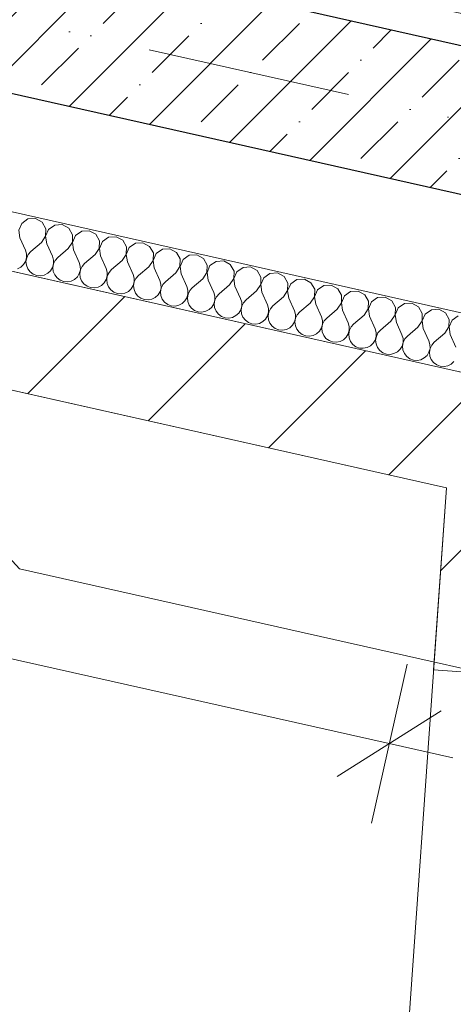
# Model space of a CAD drawing. Header units: millimetres. Extents: x -7213913 to -6930525, y 6129472 to 6355042.
# Tile 194 of 214: x -7186842 to -7186093, y 6172380 to 6174080. Entities that reach past the tile are written whole.
import ezdxf
from ezdxf.enums import TextEntityAlignment as Align

# ---------------------------------------------------------------- set-up
doc = ezdxf.new("R2010")
doc.units = ezdxf.units.MM
doc.header["$MEASUREMENT"] = 0
doc.linetypes.add('короткая штриховая', pattern=[282.222222, 141.111111, -141.111111])
doc.linetypes.add('Штрихпунктирная', pattern=[670.277762, 352.777767, -176.388884, 0, -141.111112])
for name, color, linetype, lineweight in [('0_Ном._пера__1', 7, 'Continuous', 0), ('0_Ном._пера__120', 7, 'Continuous', 0), ('S - квартира_помещение.АР_Ном._пера__2', 8, 'Continuous', 15), ('АР-вертикальная связь - Лифт.АР_Ном._пера__120', 7, 'Continuous', 0), ('АР-Стены_внутренние_пилоны.АР_Ном._пера__1', 7, 'Continuous', 15), ('АР-Стены_Перегородки_межквартирные_200.АР_Ном._пера__1', 7, 'Continuous', 15), ('АР-Чертеж-Оси_Осевые размеры.АР_Ном._пера__120', 7, 'Continuous', 0), ('АР-Чертеж-Размеры.АР_Ном._пера__1', 7, 'Continuous', 0), ('Паспорта Зон Archicad_Ном._пера__1', 7, 'Continuous', 0)]:
    doc.layers.add(name, color=color, linetype=linetype, lineweight=lineweight)
for name, color, linetype in [('S - квартира_помещение.АР', 7, 'Continuous'), ('АР-Стены_внутренние_пилоны.АР', 7, 'Continuous'), ('АР-Стены_Перегородки_межквартирные_200.АР', 7, 'Continuous'), ('АР-Чертеж-Оси_Осевые размеры.АР', 7, 'Continuous'), ('АР-Чертеж-Размеры.АР', 7, 'Continuous')]:
    doc.layers.add(name, color=color, linetype=linetype)
doc.styles.add('РЎР“Р•РќР•Р\xa0Р\x98Р\xa0_РЎРўР\x98Р›Р¬_1', font='txt')
doc.styles.add('РЎР“Р•РќР•Р\xa0Р\x98Р\xa0_РЎРўР\x98Р›Р¬_2', font='calibri.ttf')
doc.styles.add('РЎР“Р•РќР•Р\xa0Р\x98Р\xa0_РЎРўР\x98Р›Р¬_3', font='GOST_Common.ttf')
doc.styles.add('РЎР“Р•РќР•Р\xa0Р\x98Р\xa0_РЎРўР\x98Р›Р¬_5', font='GOTHIC.TTF')
doc.dimstyles.new('СГЕНЕРИР_СТИЛЬ__3', dxfattribs={"dimtxt": 200, "dimasz": 142.5, "dimexe": 0.18, "dimexo": 0.0625, "dimgap": 0, "dimtad": 1, "dimdec": 0, "dimzin": 0, "dimdsep": 46, "dimtxsty": 'РЎР“Р•РќР•Р\xa0Р\x98Р\xa0_РЎРўР\x98Р›Р¬_3', "dimblk": 'ARROWHEAD_6', "dimblk1": 'ARROWHEAD_6', "dimblk2": 'ARROWHEAD_6', "dimcen": 0.09, "dimse1": 1, "dimse2": 1, "dimclrd": 7, "dimclre": 7, "dimclrt": 7, "dimazin": 0, "dimtfac": 1, "dimtdec": 4, "dimtmove": 0, "dimatfit": 3, "dimfxl": 1, "dimtolj": 1, "dimtzin": 0, "dimarcsym": 0})
doc.dimstyles.new('СГЕНЕРИР_СТИЛЬ__5', dxfattribs={"dimtxt": 129.999995, "dimasz": 142.5, "dimexe": 0.18, "dimexo": 300000, "dimgap": 0, "dimtad": 1, "dimdec": 0, "dimzin": 0, "dimdsep": 46, "dimtxsty": 'РЎР“Р•РќР•Р\xa0Р\x98Р\xa0_РЎРўР\x98Р›Р¬_3', "dimblk": 'ARROWHEAD_6', "dimblk1": 'ARROWHEAD_6', "dimblk2": 'ARROWHEAD_6', "dimcen": 0.09, "dimclrd": 7, "dimclre": 7, "dimclrt": 7, "dimazin": 0, "dimtfac": 1, "dimtdec": 4, "dimtmove": 0, "dimatfit": 3, "dimfxl": 1, "dimtolj": 1, "dimtzin": 0, "dimarcsym": 0})
pattern_1 = [(45, (-6566190.34, 6562677.8), (-127.279217, 127.279217), [])]

# ---------------------------------------------------------------- blocks, each defined once
blk = doc.blocks.new('Кухня-столовая_1_36_10', base_point=(-7189706.6, 6172379.4))
at = {"layer": 'S - квартира_помещение.АР_Ном._пера__2', "color": 8, "linetype": 'Continuous', "lineweight": 15, "flags": 128}
blk.add_lwpolyline([(-7191575.2, 6171426.9), (-7190722.4, 6171235.4), (-7190722.6, 6171234.4), (-7186334.8, 6170248.9), (-7186314, 6170301.4), (-7186280.6, 6170774.7), (-7186280.6, 6170774.7), (-7186104.1, 6173271.8), (-7188699.2, 6173854.7), (-7193260.6, 6174879.1), (-7193758.8, 6172665.4), (-7191416.4, 6172138.2)], close=True, dxfattribs=at)
at = {"layer": 'Паспорта Зон Archicad_Ном._пера__1', "color": 7, "lineweight": 0, "style": 'РЎР“Р•РќР•Р\xa0Р\x98Р\xa0_РЎРўР\x98Р›Р¬_1'}
blk.add_attdef('ROOM_NUMBER', text='', height=250, rotation=347.3417, dxfattribs=at).set_placement((-7189753, 6172541.6), align=Align.MIDDLE_CENTER)
at = {"layer": 'Паспорта Зон Archicad_Ном._пера__1', "color": 7, "lineweight": 0, "style": 'РЎР“Р•РќР•Р\xa0Р\x98Р\xa0_РЎРўР\x98Р›Р¬_2'}
blk.add_attdef('ROOM_AREA', text='', height=200, rotation=347.3417, dxfattribs=at).set_placement((-7186500.4, 6170782.9), align=Align.MIDDLE_RIGHT)
blk = doc.blocks.new('Стена_203_10', base_point=(-7187679.3, 6174266.1))
at = {"layer": 'АР-Стены_внутренние_пилоны.АР', "linetype": 'Continuous', "lineweight": 0, "true_color": 0x000000}
h = blk.add_hatch(dxfattribs=at)
h.set_pattern_fill('ЖЕЛЕЗОБЕТОН__PROJECT__000A', color=18, style=0, pattern_type=2)
h.set_pattern_definition([(45, (-6566190.34, 6562677.8), (-84.852814, 84.852814), []), (45, (-6566232.77, 6562720.22), (-84.852814, 84.852814), [90, -30, 0, -30])])
h.paths.add_polyline_path([(-7187529.9, 6174360.7), (-7187584.7, 6174116.8), (-7184852.7, 6173503.2), (-7184798, 6173747.1)])
at = {"layer": 'АР-Стены_внутренние_пилоны.АР_Ном._пера__1', "color": 7, "linetype": 'Continuous', "lineweight": 30, "flags": 128}
for points in [[(-7184798, 6173747.1), (-7187529.9, 6174360.7)], [(-7187584.7, 6174116.8), (-7184852.7, 6173503.2)]]:
    blk.add_lwpolyline(points, dxfattribs=at)
blk = doc.blocks.new('Стена_208_10', base_point=(-7193336.2, 6174998.6))
at = {"layer": 'АР-Стены_Перегородки_межквартирные_200.АР', "linetype": 'Continuous', "lineweight": 0, "true_color": 0x000000}
h = blk.add_hatch(dxfattribs=at)
h.set_pattern_fill('БЛОКИ_БЕТОННЫЕ_ЭФФЕКТИВН_28', color=18, style=0, pattern_type=2)
h.set_pattern_definition(pattern_1)
h.paths.add_polyline_path([(-7193260.6, 6174879.1), (-7186020.2, 6173253), (-7185976.4, 6173448.1), (-7193216.8, 6175074.3)])
at = {"layer": 'АР-Стены_Перегородки_межквартирные_200.АР_Ном._пера__1', "color": 7, "linetype": 'Continuous', "lineweight": 15, "flags": 128}
for points in [[(-7193260.6, 6174879.1), (-7186104.1, 6173271.8)], [(-7185976.4, 6173448.1), (-7187699.2, 6173835.1)]]:
    blk.add_lwpolyline(points, dxfattribs=at)
blk = doc.blocks.new('Стена_283_10', base_point=(-7185998.3, 6173350.6))
at = {"layer": 'АР-Стены_Перегородки_межквартирные_200.АР', "linetype": 'Continuous', "lineweight": 0, "true_color": 0x000000}
h = blk.add_hatch(dxfattribs=at)
h.set_pattern_fill('БЛОКИ_БЕТОННЫЕ_ЭФФЕКТИВН_28', color=18, style=0, pattern_type=2)
h.set_pattern_definition(pattern_1)
h.paths.add_polyline_path([(-7186104.1, 6173271.8), (-7186126.5, 6172957.4), (-7185927, 6172943.3), (-7185906.8, 6173227.5)])
at = {"layer": 'АР-Стены_Перегородки_межквартирные_200.АР_Ном._пера__1', "color": 7, "linetype": 'Continuous', "lineweight": 15, "flags": 128}
for points in [[(-7186104.1, 6173271.8), (-7186126.5, 6172957.4)], [(-7185927, 6172943.3), (-7185906.8, 6173227.5)], [(-7186126.5, 6172957.4), (-7185927, 6172943.3)]]:
    blk.add_lwpolyline(points, dxfattribs=at)
blk = doc.blocks.new('*X850', base_point=(-6566190.3, 6562677.8))
at = {"layer": '0_Ном._пера__1', "color": 7, "linetype": 'Continuous', "lineweight": 0}
for p, q in [((-7186838.1, 6173728.2), (-7186843.3, 6173716.3)), ((-7186827.4, 6173735.7), (-7186838.1, 6173728.2)), ((-7186814.5, 6173736.4), (-7186827.4, 6173735.7)), ((-7186803, 6173730.2), (-7186814.5, 6173736.4)), ((-7186796.6, 6173718.9), (-7186803, 6173730.2)), ((-7186781, 6173725.2), (-7186791.7, 6173717.8)), ((-7186768, 6173726), (-7186781, 6173725.2)), ((-7186756.6, 6173719.8), (-7186768, 6173726)), ((-7186843.3, 6173716.3), (-7186841.4, 6173703.4)), ((-7186804.2, 6173695.1), (-7186797, 6173705.9)), ((-7186797, 6173705.9), (-7186796.6, 6173718.9)), ((-7186791.7, 6173717.8), (-7186796.8, 6173705.8)), ((-7186796.8, 6173705.8), (-7186794.9, 6173693)), ((-7186750.1, 6173708.5), (-7186756.6, 6173719.8)), ((-7186750.5, 6173695.5), (-7186750.1, 6173708.5)), ((-7186745.2, 6173707.4), (-7186750.4, 6173695.4)), ((-7186734.5, 6173714.8), (-7186745.2, 6173707.4)), ((-7186721.5, 6173715.5), (-7186734.5, 6173714.8)), ((-7186710.1, 6173709.3), (-7186721.5, 6173715.5)), ((-7186703.6, 6173698), (-7186710.1, 6173709.3)), ((-7186841.4, 6173703.4), (-7186831.6, 6173681.7)), ((-7186804.2, 6173695.1), (-7186822.3, 6173679.6)), ((-7186794.9, 6173693), (-7186785.2, 6173671.3)), ((-7186757.8, 6173684.6), (-7186750.5, 6173695.5)), ((-7186750.4, 6173695.4), (-7186748.5, 6173682.5)), ((-7186704.1, 6173685), (-7186703.6, 6173698)), ((-7186698.7, 6173696.9), (-7186703.9, 6173685)), ((-7186688.1, 6173704.4), (-7186698.7, 6173696.9)), ((-7186675.1, 6173705.1), (-7186688.1, 6173704.4)), ((-7186663.6, 6173698.9), (-7186675.1, 6173705.1)), ((-7186657.2, 6173687.6), (-7186663.6, 6173698.9)), ((-7186641.6, 6173693.9), (-7186652.3, 6173686.5)), ((-7186628.6, 6173694.7), (-7186641.6, 6173693.9)), ((-7186617.2, 6173688.4), (-7186628.6, 6173694.7)), ((-7186610.7, 6173677.2), (-7186617.2, 6173688.4)), ((-7186829.8, 6173675.4), (-7186831.6, 6173681.7)), ((-7186829.7, 6173668.8), (-7186829.8, 6173675.4)), ((-7186826.7, 6173674.7), (-7186829.5, 6173668.8)), ((-7186822.3, 6173679.6), (-7186826.7, 6173674.7)), ((-7186783.3, 6173664.9), (-7186785.2, 6173671.3)), ((-7186757.8, 6173684.6), (-7186775.9, 6173669.2)), ((-7186748.5, 6173682.5), (-7186738.7, 6173660.8)), ((-7186711.3, 6173674.2), (-7186729.4, 6173658.7)), ((-7186711.3, 6173674.2), (-7186704.1, 6173685)), ((-7186703.9, 6173685), (-7186702, 6173672.1)), ((-7186702, 6173672.1), (-7186692.2, 6173650.4)), ((-7186664.8, 6173663.8), (-7186657.6, 6173674.6)), ((-7186657.6, 6173674.6), (-7186657.2, 6173687.6)), ((-7186652.3, 6173686.5), (-7186657.4, 6173674.5)), ((-7186657.4, 6173674.5), (-7186655.5, 6173661.7)), ((-7186611.2, 6173664.1), (-7186610.7, 6173677.2)), ((-7186605.8, 6173676), (-7186611, 6173664.1)), ((-7186595.1, 6173683.5), (-7186605.8, 6173676)), ((-7186582.1, 6173684.2), (-7186595.1, 6173683.5)), ((-7186570.7, 6173678), (-7186582.1, 6173684.2)), ((-7186564.3, 6173666.7), (-7186570.7, 6173678)), ((-7186548.7, 6173673.1), (-7186559.3, 6173665.6)), ((-7186535.7, 6173673.8), (-7186548.7, 6173673.1)), ((-7186524.3, 6173667.6), (-7186535.7, 6173673.8)), ((-7186839.7, 6173652.4), (-7186834.9, 6173656.9)), ((-7186834.9, 6173656.9), (-7186831.5, 6173662.5)), ((-7186831.5, 6173662.5), (-7186829.7, 6173668.8)), ((-7186829.5, 6173668.8), (-7186830.7, 6173662.3)), ((-7186830.7, 6173662.3), (-7186830, 6173655.8)), ((-7186830, 6173655.8), (-7186827.5, 6173649.7)), ((-7186785, 6173652), (-7186783.3, 6173658.4)), ((-7186783.1, 6173658.3), (-7186784.2, 6173651.9)), ((-7186783.3, 6173658.4), (-7186783.3, 6173664.9)), ((-7186780.2, 6173664.3), (-7186783.1, 6173658.3)), ((-7186775.9, 6173669.2), (-7186780.2, 6173664.3)), ((-7186736.9, 6173654.5), (-7186738.7, 6173660.8)), ((-7186736.8, 6173647.9), (-7186736.9, 6173654.5)), ((-7186729.4, 6173658.7), (-7186733.8, 6173653.8)), ((-7186664.8, 6173663.8), (-7186682.9, 6173648.3)), ((-7186655.5, 6173661.7), (-7186645.8, 6173639.9)), ((-7186618.4, 6173653.3), (-7186611.2, 6173664.1)), ((-7186611, 6173664.1), (-7186609.1, 6173651.2)), ((-7186564.7, 6173653.7), (-7186564.3, 6173666.7)), ((-7186559.3, 6173665.6), (-7186564.5, 6173653.7)), ((-7186517.8, 6173656.3), (-7186524.3, 6173667.6)), ((-7186518.2, 6173643.3), (-7186517.8, 6173656.3)), ((-7186512.9, 6173655.2), (-7186518, 6173643.2)), ((-7186502.2, 6173662.6), (-7186512.9, 6173655.2)), ((-7186489.2, 6173663.4), (-7186502.2, 6173662.6)), ((-7186477.8, 6173657.1), (-7186489.2, 6173663.4)), ((-7186471.3, 6173645.8), (-7186477.8, 6173657.1)), ((-7186845.6, 6173649.4), (-7186839.7, 6173652.4)), ((-7186827.5, 6173649.7), (-7186823.5, 6173644.5)), ((-7186823.5, 6173644.5), (-7186818.2, 6173640.6)), ((-7186818.2, 6173640.6), (-7186812.1, 6173638.3)), ((-7186812.1, 6173638.3), (-7186805.5, 6173637.7)), ((-7186805.5, 6173637.7), (-7186799.1, 6173639)), ((-7186799.1, 6173639), (-7186793.2, 6173642)), ((-7186793.2, 6173642), (-7186788.4, 6173646.4)), ((-7186788.4, 6173646.4), (-7186785, 6173652)), ((-7186784.2, 6173651.9), (-7186783.5, 6173645.3)), ((-7186783.5, 6173645.3), (-7186781.1, 6173639.2)), ((-7186781.1, 6173639.2), (-7186777.1, 6173634)), ((-7186742, 6173636), (-7186738.6, 6173641.6)), ((-7186738.6, 6173641.6), (-7186736.8, 6173647.9)), ((-7186736.6, 6173647.9), (-7186737.7, 6173641.4)), ((-7186737.7, 6173641.4), (-7186737.1, 6173634.9)), ((-7186733.8, 6173653.8), (-7186736.6, 6173647.9)), ((-7186690.4, 6173644.1), (-7186692.2, 6173650.4)), ((-7186692.1, 6173631.2), (-7186690.3, 6173637.5)), ((-7186690.2, 6173637.5), (-7186691.3, 6173631)), ((-7186690.3, 6173637.5), (-7186690.4, 6173644.1)), ((-7186687.3, 6173643.4), (-7186690.2, 6173637.5)), ((-7186682.9, 6173648.3), (-7186687.3, 6173643.4)), ((-7186643.9, 6173633.6), (-7186645.8, 6173639.9)), ((-7186636.5, 6173637.9), (-7186640.8, 6173632.9)), ((-7186618.4, 6173653.3), (-7186636.5, 6173637.9)), ((-7186609.1, 6173651.2), (-7186599.3, 6173629.5)), ((-7186571.9, 6173642.9), (-7186590, 6173627.4)), ((-7186571.9, 6173642.9), (-7186564.7, 6173653.7)), ((-7186564.5, 6173653.7), (-7186562.6, 6173640.8)), ((-7186562.6, 6173640.8), (-7186552.9, 6173619.1)), ((-7186525.4, 6173632.4), (-7186518.2, 6173643.3)), ((-7186518, 6173643.2), (-7186516.2, 6173630.4)), ((-7186471.8, 6173632.8), (-7186471.3, 6173645.8)), ((-7186466.4, 6173644.7), (-7186471.6, 6173632.8)), ((-7186455.8, 6173652.2), (-7186466.4, 6173644.7)), ((-7186442.8, 6173652.9), (-7186455.8, 6173652.2)), ((-7186431.3, 6173646.7), (-7186442.8, 6173652.9)), ((-7186424.9, 6173635.4), (-7186431.3, 6173646.7)), ((-7186409.3, 6173641.8), (-7186420, 6173634.3)), ((-7186396.3, 6173642.5), (-7186409.3, 6173641.8)), ((-7186384.9, 6173636.3), (-7186396.3, 6173642.5)), ((-7186777.1, 6173634), (-7186771.8, 6173630.1)), ((-7186771.8, 6173630.1), (-7186765.6, 6173627.8)), ((-7186765.6, 6173627.8), (-7186759.1, 6173627.3)), ((-7186759.1, 6173627.3), (-7186752.6, 6173628.6)), ((-7186752.6, 6173628.6), (-7186746.8, 6173631.5)), ((-7186746.8, 6173631.5), (-7186742, 6173636)), ((-7186737.1, 6173634.9), (-7186734.6, 6173628.8)), ((-7186734.6, 6173628.8), (-7186730.6, 6173623.6)), ((-7186730.6, 6173623.6), (-7186725.3, 6173619.7)), ((-7186706.2, 6173618.1), (-7186700.3, 6173621.1)), ((-7186700.3, 6173621.1), (-7186695.5, 6173625.6)), ((-7186695.5, 6173625.6), (-7186692.1, 6173631.2)), ((-7186691.3, 6173631), (-7186690.6, 6173624.5)), ((-7186690.6, 6173624.5), (-7186688.2, 6173618.4)), ((-7186649, 6173615.1), (-7186645.6, 6173620.7)), ((-7186645.6, 6173620.7), (-7186643.9, 6173627.1)), ((-7186643.7, 6173627), (-7186644.8, 6173620.6)), ((-7186644.8, 6173620.6), (-7186644.1, 6173614)), ((-7186643.9, 6173627.1), (-7186643.9, 6173633.6)), ((-7186640.8, 6173632.9), (-7186643.7, 6173627)), ((-7186597.5, 6173623.2), (-7186599.3, 6173629.5)), ((-7186597.4, 6173616.6), (-7186597.5, 6173623.2)), ((-7186594.4, 6173622.5), (-7186597.2, 6173616.6)), ((-7186590, 6173627.4), (-7186594.4, 6173622.5)), ((-7186525.4, 6173632.4), (-7186543.6, 6173617)), ((-7186516.2, 6173630.4), (-7186506.4, 6173608.6)), ((-7186479, 6173622), (-7186497.1, 6173606.6)), ((-7186479, 6173622), (-7186471.8, 6173632.8)), ((-7186471.6, 6173632.8), (-7186469.7, 6173619.9)), ((-7186432.5, 6173611.6), (-7186425.3, 6173622.4)), ((-7186425.3, 6173622.4), (-7186424.9, 6173635.4)), ((-7186420, 6173634.3), (-7186425.1, 6173622.4)), ((-7186425.1, 6173622.4), (-7186423.2, 6173609.5)), ((-7186378.4, 6173625), (-7186384.9, 6173636.3)), ((-7186378.9, 6173612), (-7186378.4, 6173625)), ((-7186373.5, 6173623.9), (-7186378.7, 6173611.9)), ((-7186362.8, 6173631.3), (-7186373.5, 6173623.9)), ((-7186349.8, 6173632.1), (-7186362.8, 6173631.3)), ((-7186338.4, 6173625.8), (-7186349.8, 6173632.1)), ((-7186331.9, 6173614.5), (-7186338.4, 6173625.8)), ((-7186316.4, 6173620.9), (-7186327, 6173613.4)), ((-7186303.4, 6173621.6), (-7186316.4, 6173620.9)), ((-7186291.9, 6173615.4), (-7186303.4, 6173621.6)), ((-7186725.3, 6173619.7), (-7186719.2, 6173617.4)), ((-7186719.2, 6173617.4), (-7186712.6, 6173616.8)), ((-7186712.6, 6173616.8), (-7186706.2, 6173618.1)), ((-7186688.2, 6173618.4), (-7186684.1, 6173613.2)), ((-7186684.1, 6173613.2), (-7186678.9, 6173609.3)), ((-7186678.9, 6173609.3), (-7186672.7, 6173607)), ((-7186672.7, 6173607), (-7186666.2, 6173606.4)), ((-7186666.2, 6173606.4), (-7186659.7, 6173607.7)), ((-7186659.7, 6173607.7), (-7186653.9, 6173610.7)), ((-7186653.9, 6173610.7), (-7186649, 6173615.1)), ((-7186644.1, 6173614), (-7186641.7, 6173607.9)), ((-7186641.7, 6173607.9), (-7186637.7, 6173602.7)), ((-7186607.4, 6173600.2), (-7186602.6, 6173604.7)), ((-7186602.6, 6173604.7), (-7186599.2, 6173610.3)), ((-7186599.2, 6173610.3), (-7186597.4, 6173616.6)), ((-7186597.2, 6173616.6), (-7186598.4, 6173610.1)), ((-7186598.4, 6173610.1), (-7186597.7, 6173603.6)), ((-7186597.7, 6173603.6), (-7186595.2, 6173597.5)), ((-7186551, 6173612.8), (-7186552.9, 6173619.1)), ((-7186552.7, 6173599.9), (-7186551, 6173606.2)), ((-7186550.8, 6173606.2), (-7186551.9, 6173599.7)), ((-7186551, 6173606.2), (-7186551, 6173612.8)), ((-7186547.9, 6173612.1), (-7186550.8, 6173606.2)), ((-7186543.6, 6173617), (-7186547.9, 6173612.1)), ((-7186504.6, 6173602.3), (-7186506.4, 6173608.6)), ((-7186497.1, 6173606.6), (-7186501.5, 6173601.6)), ((-7186469.7, 6173619.9), (-7186459.9, 6173598.2)), ((-7186432.5, 6173611.6), (-7186450.6, 6173596.1)), ((-7186423.2, 6173609.5), (-7186413.5, 6173587.8)), ((-7186386.1, 6173601.1), (-7186378.9, 6173612)), ((-7186378.7, 6173611.9), (-7186376.8, 6173599.1)), ((-7186332.4, 6173601.5), (-7186331.9, 6173614.5)), ((-7186327, 6173613.4), (-7186332.2, 6173601.5)), ((-7186285.5, 6173604.1), (-7186291.9, 6173615.4)), ((-7186285.9, 6173591.1), (-7186285.5, 6173604.1)), ((-7186269.9, 6173610.5), (-7186280.6, 6173603)), ((-7186256.9, 6173611.2), (-7186269.9, 6173610.5)), ((-7186245.5, 6173605), (-7186256.9, 6173611.2)), ((-7186239, 6173593.7), (-7186245.5, 6173605)), ((-7186637.7, 6173602.7), (-7186632.4, 6173598.8)), ((-7186632.4, 6173598.8), (-7186626.2, 6173596.5)), ((-7186626.2, 6173596.5), (-7186619.7, 6173596)), ((-7186619.7, 6173596), (-7186613.3, 6173597.2)), ((-7186613.3, 6173597.2), (-7186607.4, 6173600.2)), ((-7186595.2, 6173597.5), (-7186591.2, 6173592.3)), ((-7186591.2, 6173592.3), (-7186585.9, 6173588.4)), ((-7186585.9, 6173588.4), (-7186579.8, 6173586.1)), ((-7186573.2, 6173585.5), (-7186566.8, 6173586.8)), ((-7186566.8, 6173586.8), (-7186560.9, 6173589.8)), ((-7186560.9, 6173589.8), (-7186556.1, 6173594.3)), ((-7186556.1, 6173594.3), (-7186552.7, 6173599.9)), ((-7186551.9, 6173599.7), (-7186551.2, 6173593.2)), ((-7186551.2, 6173593.2), (-7186548.8, 6173587.1)), ((-7186548.8, 6173587.1), (-7186544.8, 6173581.9)), ((-7186509.7, 6173583.8), (-7186506.3, 6173589.4)), ((-7186506.3, 6173589.4), (-7186504.5, 6173595.8)), ((-7186504.3, 6173595.7), (-7186505.4, 6173589.3)), ((-7186505.4, 6173589.3), (-7186504.8, 6173582.7)), ((-7186504.5, 6173595.8), (-7186504.6, 6173602.3)), ((-7186501.5, 6173601.6), (-7186504.3, 6173595.7)), ((-7186458.1, 6173591.9), (-7186459.9, 6173598.2)), ((-7186458, 6173585.3), (-7186458.1, 6173591.9)), ((-7186455, 6173591.2), (-7186457.9, 6173585.3)), ((-7186450.6, 6173596.1), (-7186455, 6173591.2)), ((-7186411.6, 6173581.5), (-7186413.5, 6173587.8)), ((-7186386.1, 6173601.1), (-7186404.2, 6173585.7)), ((-7186376.8, 6173599.1), (-7186367, 6173577.3)), ((-7186339.6, 6173590.7), (-7186357.7, 6173575.3)), ((-7186339.6, 6173590.7), (-7186332.4, 6173601.5)), ((-7186332.2, 6173601.5), (-7186330.3, 6173588.6)), ((-7186330.3, 6173588.6), (-7186320.5, 6173566.9)), ((-7186293.1, 6173580.3), (-7186285.9, 6173591.1)), ((-7186280.6, 6173603), (-7186285.7, 6173591.1)), ((-7186285.7, 6173591.1), (-7186283.8, 6173578.2)), ((-7186239.5, 6173580.7), (-7186239, 6173593.7)), ((-7186234.1, 6173592.6), (-7186239.3, 6173580.6)), ((-7186223.4, 6173600), (-7186234.1, 6173592.6)), ((-7186210.5, 6173600.7), (-7186223.4, 6173600)), ((-7186199, 6173594.5), (-7186210.5, 6173600.7)), ((-7186192.6, 6173583.2), (-7186199, 6173594.5)), ((-7186177, 6173589.6), (-7186187.7, 6173582.1)), ((-7186164, 6173590.3), (-7186177, 6173589.6)), ((-7186152.6, 6173584.1), (-7186164, 6173590.3)), ((-7186579.8, 6173586.1), (-7186573.2, 6173585.5)), ((-7186544.8, 6173581.9), (-7186539.5, 6173578)), ((-7186539.5, 6173578), (-7186533.3, 6173575.6)), ((-7186533.3, 6173575.6), (-7186526.8, 6173575.1)), ((-7186526.8, 6173575.1), (-7186520.3, 6173576.4)), ((-7186520.3, 6173576.4), (-7186514.5, 6173579.4)), ((-7186514.5, 6173579.4), (-7186509.7, 6173583.8)), ((-7186504.8, 6173582.7), (-7186502.3, 6173576.6)), ((-7186502.3, 6173576.6), (-7186498.3, 6173571.4)), ((-7186498.3, 6173571.4), (-7186493, 6173567.5)), ((-7186468, 6173568.9), (-7186463.2, 6173573.4)), ((-7186463.2, 6173573.4), (-7186459.8, 6173579)), ((-7186459.8, 6173579), (-7186458, 6173585.3)), ((-7186457.9, 6173585.3), (-7186459, 6173578.8)), ((-7186459, 6173578.8), (-7186458.3, 6173572.3)), ((-7186458.3, 6173572.3), (-7186455.9, 6173566.2)), ((-7186413.3, 6173568.6), (-7186411.6, 6173574.9)), ((-7186411.4, 6173574.9), (-7186412.5, 6173568.4)), ((-7186411.6, 6173574.9), (-7186411.6, 6173581.5)), ((-7186408.5, 6173580.8), (-7186411.4, 6173574.9)), ((-7186404.2, 6173585.7), (-7186408.5, 6173580.8)), ((-7186365.2, 6173571), (-7186367, 6173577.3)), ((-7186365.1, 6173564.5), (-7186365.2, 6173571)), ((-7186362.1, 6173570.3), (-7186364.9, 6173564.4)), ((-7186357.7, 6173575.3), (-7186362.1, 6173570.3)), ((-7186293.1, 6173580.3), (-7186311.3, 6173564.8)), ((-7186283.8, 6173578.2), (-7186274.1, 6173556.5)), ((-7186246.7, 6173569.8), (-7186264.8, 6173554.4)), ((-7186246.7, 6173569.8), (-7186239.5, 6173580.7)), ((-7186239.3, 6173580.6), (-7186237.4, 6173567.7)), ((-7186200.2, 6173559.4), (-7186193, 6173570.2)), ((-7186193, 6173570.2), (-7186192.6, 6173583.2)), ((-7186187.7, 6173582.1), (-7186192.8, 6173570.2)), ((-7186192.8, 6173570.2), (-7186190.9, 6173557.3)), ((-7186146.1, 6173572.8), (-7186152.6, 6173584.1)), ((-7186146.5, 6173559.8), (-7186146.1, 6173572.8)), ((-7186141.2, 6173571.7), (-7186146.4, 6173559.8)), ((-7186130.5, 6173579.1), (-7186141.2, 6173571.7)), ((-7186117.5, 6173579.9), (-7186130.5, 6173579.1)), ((-7186106.1, 6173573.7), (-7186117.5, 6173579.9)), ((-7186099.6, 6173562.4), (-7186106.1, 6173573.7)), ((-7186493, 6173567.5), (-7186486.9, 6173565.2)), ((-7186486.9, 6173565.2), (-7186480.3, 6173564.7)), ((-7186480.3, 6173564.7), (-7186473.9, 6173565.9)), ((-7186473.9, 6173565.9), (-7186468, 6173568.9)), ((-7186455.9, 6173566.2), (-7186451.8, 6173561)), ((-7186451.8, 6173561), (-7186446.6, 6173557.1)), ((-7186446.6, 6173557.1), (-7186440.4, 6173554.8)), ((-7186440.4, 6173554.8), (-7186433.9, 6173554.2)), ((-7186433.9, 6173554.2), (-7186427.4, 6173555.5)), ((-7186427.4, 6173555.5), (-7186421.6, 6173558.5)), ((-7186421.6, 6173558.5), (-7186416.7, 6173563)), ((-7186416.7, 6173563), (-7186413.3, 6173568.6)), ((-7186412.5, 6173568.4), (-7186411.8, 6173561.9)), ((-7186411.8, 6173561.9), (-7186409.4, 6173555.8)), ((-7186409.4, 6173555.8), (-7186405.4, 6173550.6)), ((-7186375.1, 6173548.1), (-7186370.3, 6173552.5)), ((-7186370.3, 6173552.5), (-7186366.9, 6173558.1)), ((-7186366.9, 6173558.1), (-7186365.1, 6173564.5)), ((-7186364.9, 6173564.4), (-7186366.1, 6173558)), ((-7186366.1, 6173558), (-7186365.4, 6173551.4)), ((-7186318.7, 6173560.6), (-7186320.5, 6173566.9)), ((-7186320.4, 6173547.7), (-7186318.7, 6173554)), ((-7186318.5, 6173554), (-7186319.6, 6173547.5)), ((-7186318.7, 6173554), (-7186318.7, 6173560.6)), ((-7186315.6, 6173559.9), (-7186318.5, 6173554)), ((-7186311.3, 6173564.8), (-7186315.6, 6173559.9)), ((-7186272.2, 6173550.2), (-7186274.1, 6173556.5)), ((-7186264.8, 6173554.4), (-7186269.2, 6173549.5)), ((-7186237.4, 6173567.7), (-7186227.6, 6173546)), ((-7186200.2, 6173559.4), (-7186218.3, 6173543.9)), ((-7186190.9, 6173557.3), (-7186181.2, 6173535.6)), ((-7186153.8, 6173549), (-7186146.5, 6173559.8)), ((-7186146.4, 6173559.8), (-7186144.5, 6173546.9)), ((-7186100.1, 6173549.4), (-7186099.6, 6173562.4)), ((-7186094.7, 6173561.3), (-7186099.9, 6173549.3)), ((-7186084.1, 6173568.7), (-7186094.7, 6173561.3)), ((-7186405.4, 6173550.6), (-7186400.1, 6173546.7)), ((-7186400.1, 6173546.7), (-7186393.9, 6173544.3)), ((-7186393.9, 6173544.3), (-7186387.4, 6173543.8)), ((-7186387.4, 6173543.8), (-7186380.9, 6173545.1)), ((-7186380.9, 6173545.1), (-7186375.1, 6173548.1)), ((-7186365.4, 6173551.4), (-7186362.9, 6173545.3)), ((-7186362.9, 6173545.3), (-7186358.9, 6173540.1)), ((-7186358.9, 6173540.1), (-7186353.6, 6173536.2)), ((-7186353.6, 6173536.2), (-7186347.5, 6173533.9)), ((-7186334.5, 6173534.6), (-7186328.6, 6173537.6)), ((-7186328.6, 6173537.6), (-7186323.8, 6173542.1)), ((-7186323.8, 6173542.1), (-7186320.4, 6173547.7)), ((-7186319.6, 6173547.5), (-7186318.9, 6173541)), ((-7186318.9, 6173541), (-7186316.5, 6173534.9)), ((-7186277.4, 6173531.6), (-7186273.9, 6173537.3)), ((-7186273.9, 6173537.3), (-7186272.2, 6173543.6)), ((-7186272, 6173543.6), (-7186273.1, 6173537.1)), ((-7186273.1, 6173537.1), (-7186272.4, 6173530.5)), ((-7186272.2, 6173543.6), (-7186272.2, 6173550.2)), ((-7186269.2, 6173549.5), (-7186272, 6173543.6)), ((-7186225.8, 6173539.7), (-7186227.6, 6173546)), ((-7186225.7, 6173533.2), (-7186225.8, 6173539.7)), ((-7186222.7, 6173539), (-7186225.5, 6173533.1)), ((-7186218.3, 6173543.9), (-7186222.7, 6173539)), ((-7186179.3, 6173529.3), (-7186181.2, 6173535.6)), ((-7186153.8, 6173549), (-7186171.9, 6173533.5)), ((-7186144.5, 6173546.9), (-7186134.7, 6173525.2)), ((-7186107.3, 6173538.5), (-7186125.4, 6173523.1)), ((-7186107.3, 6173538.5), (-7186100.1, 6173549.4)), ((-7186099.9, 6173549.3), (-7186098, 6173536.4)), ((-7186098, 6173536.4), (-7186088.2, 6173514.7)), ((-7186347.5, 6173533.9), (-7186340.9, 6173533.4)), ((-7186340.9, 6173533.4), (-7186334.5, 6173534.6)), ((-7186316.5, 6173534.9), (-7186312.5, 6173529.7)), ((-7186312.5, 6173529.7), (-7186307.2, 6173525.8)), ((-7186307.2, 6173525.8), (-7186301, 6173523.5)), ((-7186301, 6173523.5), (-7186294.5, 6173522.9)), ((-7186294.5, 6173522.9), (-7186288, 6173524.2)), ((-7186288, 6173524.2), (-7186282.2, 6173527.2)), ((-7186282.2, 6173527.2), (-7186277.4, 6173531.6)), ((-7186272.4, 6173530.5), (-7186270, 6173524.4)), ((-7186270, 6173524.4), (-7186266, 6173519.3)), ((-7186266, 6173519.3), (-7186260.7, 6173515.3)), ((-7186235.7, 6173516.7), (-7186230.9, 6173521.2)), ((-7186230.9, 6173521.2), (-7186227.5, 6173526.8)), ((-7186227.5, 6173526.8), (-7186225.7, 6173533.2)), ((-7186225.5, 6173533.1), (-7186226.7, 6173526.6)), ((-7186226.7, 6173526.6), (-7186226, 6173520.1)), ((-7186226, 6173520.1), (-7186223.5, 6173514)), ((-7186181, 6173516.4), (-7186179.3, 6173522.7)), ((-7186179.1, 6173522.7), (-7186180.2, 6173516.2)), ((-7186179.3, 6173522.7), (-7186179.3, 6173529.3)), ((-7186176.2, 6173528.6), (-7186179.1, 6173522.7)), ((-7186171.9, 6173533.5), (-7186176.2, 6173528.6)), ((-7186132.9, 6173518.9), (-7186134.7, 6173525.2)), ((-7186132.8, 6173512.3), (-7186132.9, 6173518.9)), ((-7186125.4, 6173523.1), (-7186129.8, 6173518.2)), ((-7186260.7, 6173515.3), (-7186254.6, 6173513)), ((-7186254.6, 6173513), (-7186248, 6173512.5)), ((-7186248, 6173512.5), (-7186241.6, 6173513.8)), ((-7186241.6, 6173513.8), (-7186235.7, 6173516.7)), ((-7186223.5, 6173514), (-7186219.5, 6173508.8)), ((-7186219.5, 6173508.8), (-7186214.2, 6173504.9)), ((-7186214.2, 6173504.9), (-7186208.1, 6173502.6)), ((-7186208.1, 6173502.6), (-7186201.5, 6173502.1)), ((-7186201.5, 6173502.1), (-7186195.1, 6173503.3)), ((-7186195.1, 6173503.3), (-7186189.2, 6173506.3)), ((-7186189.2, 6173506.3), (-7186184.4, 6173510.8)), ((-7186184.4, 6173510.8), (-7186181, 6173516.4)), ((-7186180.2, 6173516.2), (-7186179.5, 6173509.7)), ((-7186179.5, 6173509.7), (-7186177.1, 6173503.6)), ((-7186177.1, 6173503.6), (-7186173.1, 6173498.4)), ((-7186138, 6173500.3), (-7186134.6, 6173506)), ((-7186134.6, 6173506), (-7186132.8, 6173512.3)), ((-7186132.6, 6173512.2), (-7186133.7, 6173505.8)), ((-7186133.7, 6173505.8), (-7186133.1, 6173499.2)), ((-7186129.8, 6173518.2), (-7186132.6, 6173512.2)), ((-7186173.1, 6173498.4), (-7186167.8, 6173494.5)), ((-7186167.8, 6173494.5), (-7186161.6, 6173492.2)), ((-7186161.6, 6173492.2), (-7186155.1, 6173491.6)), ((-7186155.1, 6173491.6), (-7186148.6, 6173492.9)), ((-7186148.6, 6173492.9), (-7186142.8, 6173495.9)), ((-7186142.8, 6173495.9), (-7186138, 6173500.3)), ((-7186133.1, 6173499.2), (-7186130.6, 6173493.1)), ((-7186130.6, 6173493.1), (-7186126.6, 6173487.9)), ((-7186126.6, 6173487.9), (-7186121.3, 6173484)), ((-7186102.2, 6173482.5), (-7186096.3, 6173485.4)), ((-7186096.3, 6173485.4), (-7186091.5, 6173489.9)), ((-7186121.3, 6173484), (-7186115.2, 6173481.7)), ((-7186115.2, 6173481.7), (-7186108.6, 6173481.2)), ((-7186108.6, 6173481.2), (-7186102.2, 6173482.5))]:
    blk.add_line(p, q, dxfattribs=at)
blk = doc.blocks.new('Стена_408_10', base_point=(-7187579.7, 6173910.7))
at = {"layer": '0_Ном._пера__1', "color": 7, "linetype": 'Continuous', "lineweight": 0, "flags": 128}
for points in [[(-7184945.3, 6173319.1), (-7187579.7, 6173910.7)], [(-7187601.6, 6173813.1), (-7184869.7, 6173199.6)]]:
    blk.add_lwpolyline(points, dxfattribs=at)
at = {"color": 7, "lineweight": 0}
blk.add_blockref('*X850', (-6566190.3, 6562677.8), dxfattribs=at)
blk = doc.blocks.new('Полилиния_1_10', base_point=(-7183881.2, 6172466.9))
at = {"layer": '0_Ном._пера__120', "color": 7, "linetype": 'Continuous', "lineweight": 0, "flags": 128}
blk.add_lwpolyline([(-7183881.2, 6172466.9), (-7186841.8, 6173131.8), (-7187722.3, 6174095)], dxfattribs=at)
blk = doc.blocks.new('*D921', base_point=(-6566190.3, 6562677.8))
at = {"layer": 'АР-Чертеж-Размеры.АР_Ном._пера__1', "color": 7, "linetype": 'Continuous', "lineweight": 0, "transparency": 16777216}
for p, q in [((-7187487.2, 6174550.7), (-7187548.9, 6174276.3)), ((-7187428.4, 6174470.2), (-7187607.7, 6174356.7)), ((-7187518, 6174413.5), (-7187627.8, 6174438.1)), ((-7184786.1, 6173799.9), (-7187518, 6174413.5)), ((-7184755.3, 6173937.1), (-7184816.9, 6173662.7)), ((-7184875.7, 6173743.2), (-7184696.5, 6173856.6)), ((-7184676.3, 6173775.2), (-7184786.1, 6173799.9))]:
    blk.add_line(p, q, dxfattribs=at)
at = {"layer": 'АР-Чертеж-Размеры.АР_Ном._пера__1', "color": 7, "lineweight": 0, "transparency": 16777216, "insert": (-7186348, 6174177.3), "char_height": 130, "attachment_point": 7, "rotation": 347.3417, "style": 'РЎР“Р•РќР•Р\xa0Р\x98Р\xa0_РЎРўР\x98Р›Р¬_3'}
blk.add_mtext('\\A1;{\\pql;\\fGOST Common|b0|i0|c204|p0;\\W1.000000;2\xa0800}', dxfattribs=at)
blk = doc.blocks.new('ARROWHEAD_6')
at = {"color": 0, "linetype": 'Continuous', "lineweight": 0}
for p, q in [((-0.5, -0.5), (0.5, 0.5)), ((0, 0), (-1, 0))]:
    blk.add_line(p, q, dxfattribs=at)
blk = doc.blocks.new('*D1113', base_point=(-6566190.3, 6562677.8))
at = {"layer": 'АР-Чертеж-Размеры.АР_Ном._пера__1', "color": 7, "linetype": 'Continuous', "lineweight": 0, "transparency": 16777216}
for p, q in [((-7191018.1, 6173911.7), (-7193359.7, 6174437.7)), ((-7190987.3, 6174048.9), (-7191048.9, 6173774.5)), ((-7191107.7, 6173855), (-7190928.5, 6173968.4)), ((-7186203.3, 6172830.2), (-7191018.1, 6173911.7)), ((-7186172.5, 6172967.4), (-7186234.1, 6172693)), ((-7186292.9, 6172773.5), (-7186113.7, 6172887)), ((-7186093.6, 6172805.6), (-7186203.3, 6172830.2))]:
    blk.add_line(p, q, dxfattribs=at)
at = {"layer": 'АР-Чертеж-Размеры.АР_Ном._пера__1', "color": 7, "lineweight": 0, "transparency": 16777216, "insert": (-7188922, 6173481.9), "char_height": 200, "attachment_point": 7, "rotation": 347.3406, "style": 'РЎР“Р•РќР•Р\xa0Р\x98Р\xa0_РЎРўР\x98Р›Р¬_3'}
blk.add_mtext('\\A1;{\\pql;\\fGOST Common|b0|i0|c204|p0;\\W1.000000;4\xa0935}', dxfattribs=at)
blk = doc.blocks.new('Стандартный Маркер Сетки[197]_10', base_point=(-7209178.4, 6179094.6))
at = {"layer": 'АР-Чертеж-Оси_Осевые размеры.АР_Ном._пера__120', "color": 7, "linetype": 'Штрихпунктирная', "lineweight": 0}
blk.add_line((-7208202.8, 6178875.5), (-7184083.8, 6173458.5), dxfattribs=at)
at = {"layer": 'АР-Чертеж-Оси_Осевые размеры.АР_Ном._пера__120', "color": 7, "lineweight": 0, "style": 'РЎР“Р•РќР•Р\xa0Р\x98Р\xa0_РЎРўР\x98Р›Р¬_5'}
blk.add_attdef('AC_MarkerText_1', text='', height=350, rotation=347.3417, dxfattribs=at).set_placement((-7209596.4, 6179385.2), align=Align.TOP_CENTER)
blk = doc.blocks.new('Стандартный Маркер Сетки[216]_10', base_point=(-7209178.4, 6179094.6))
at = {"layer": 'АР-Чертеж-Оси_Осевые размеры.АР_Ном._пера__120', "color": 7, "linetype": 'Штрихпунктирная', "lineweight": 0}
blk.add_line((-7208202.8, 6178875.5), (-7184083.8, 6173458.5), dxfattribs=at)
at = {"layer": 'АР-Чертеж-Оси_Осевые размеры.АР_Ном._пера__120', "color": 7, "lineweight": 0, "style": 'РЎР“Р•РќР•Р\xa0Р\x98Р\xa0_РЎРўР\x98Р›Р¬_5'}
blk.add_attdef('AC_MarkerText_1', text='', height=350, rotation=347.3417, dxfattribs=at).set_placement((-7209596.4, 6179385.2), align=Align.TOP_CENTER)

msp = doc.modelspace()

# ---------------------------------------------------------------- linework, layer by layer
at = {"layer": 'S - квартира_помещение.АР', "color": 254, "linetype": 'Continuous', "lineweight": 0, "true_color": 0xd8d8d8, "flags": 128}
msp.add_lwpolyline([(-7191575.2, 6171426.9), (-7190722.4, 6171235.4), (-7190722.6, 6171234.4), (-7186334.8, 6170248.9), (-7186314, 6170301.4), (-7186280.6, 6170774.7), (-7186280.6, 6170774.7), (-7186104.1, 6173271.8), (-7188699.2, 6173854.7), (-7193260.6, 6174879.1), (-7193758.8, 6172665.4), (-7191416.4, 6172138.2)], close=True, dxfattribs=at)
at = {"layer": 'АР-вертикальная связь - Лифт.АР_Ном._пера__120', "color": 7, "linetype": 'короткая штриховая', "lineweight": 0}
msp.add_lwpolyline([(-7187137.6, 6176107.2), (-7187529.9, 6174360.7), (-7184798, 6173747.1), (-7184405.7, 6175493.6)], close=True, dxfattribs=at)

# ---------------------------------------------------------------- block references
at = {"color": 7, "linetype": 'Continuous', "lineweight": 0}
msp.add_blockref('Полилиния_1_10', (-7183881.2, 6172466.9), dxfattribs=at)
at = {"color": 7, "lineweight": 0}
msp.add_blockref('Стена_408_10', (-7187579.7, 6173910.7), dxfattribs=at)
at = {"layer": 'S - квартира_помещение.АР', "color": 7, "linetype": 'Continuous', "lineweight": 0}
msp.add_blockref('Кухня-столовая_1_36_10', (-7189706.6, 6172379.4), dxfattribs=at)
at = {"layer": 'АР-Стены_внутренние_пилоны.АР', "color": 7, "lineweight": 0}
msp.add_blockref('Стена_203_10', (-7187679.3, 6174266.1), dxfattribs=at)
at = {"layer": 'АР-Стены_Перегородки_межквартирные_200.АР', "color": 7, "lineweight": 0}
for name, p in [('Стена_208_10', (-7193336.2, 6174998.6)), ('Стена_283_10', (-7185998.3, 6173350.6))]:
    msp.add_blockref(name, p, dxfattribs=at)
at = {"layer": 'АР-Чертеж-Оси_Осевые размеры.АР', "color": 8, "linetype": 'Continuous', "lineweight": 15}
for name in ['Стандартный Маркер Сетки[197]_10', 'Стандартный Маркер Сетки[216]_10']:
    msp.add_blockref(name, (-7209178.4, 6179094.6), dxfattribs=at)

# ---------------------------------------------------------------- dimensions: what is measured, and where the dimension line sits
at = {"layer": 'АР-Чертеж-Размеры.АР', "color": 7, "linetype": 'Continuous', "lineweight": 0}
for base, p1, p2, angle, dimstyle, picture, middle, turn in [((-7187518, 6174413.5), (-7184798, 6173747.1), (-7187529.9, 6174360.7), 167.3417, 'СГЕНЕРИР_СТИЛЬ__5', '*D921', (-7186116.2, 6174191.9), 347.3417), ((-7191018.1, 6173911.7), (-7186104.1, 6173271.8), (-7190919.1, 6174352.6), 167.3406, 'СГЕНЕРИР_СТИЛЬ__3', '*D1113', (-7188565.3, 6173504.3), 347.3406)]:
    dim = msp.add_linear_dim(base=base, p1=p1, p2=p2, angle=angle, dimstyle=dimstyle, dxfattribs=at)
    dim.commit()
    dim.dimension.update_dxf_attribs({"geometry": picture, "text_midpoint": middle, "dimtype": 160, "text_rotation": turn})

doc.saveas('drawing.dxf')
